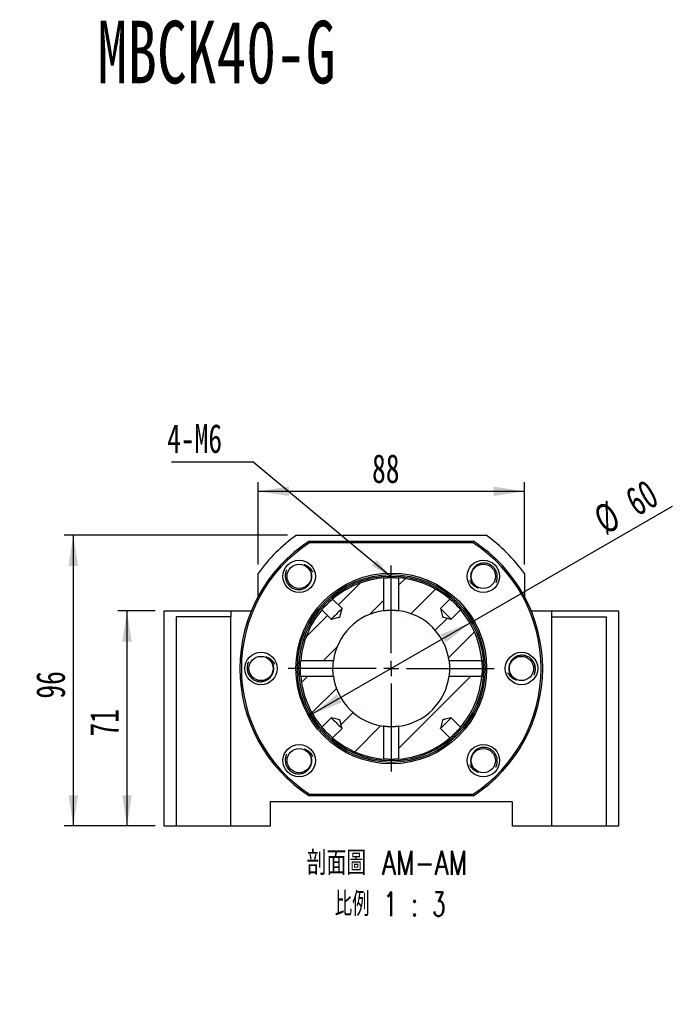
# Model space of a CAD drawing. Header units: millimetres. Extents: x 26 to 285, y 3 to 206.
# Tile 3 of 4: x 114 to 187, y 92 to 200. Entities that reach past the tile are written whole.
import ezdxf

# ---------------------------------------------------------------- set-up
doc = ezdxf.new("R2010")
doc.units = ezdxf.units.MM
doc.layers.add('圖層0', color=7, linetype='Continuous')
doc.styles.add('SLDTEXTSTYLE0', font='TXT', dxfattribs={"width": 0.7})
doc.styles.add('SLDTEXTSTYLE3', font='TXT', dxfattribs={"width": 0.7, "bigfont": 'bigfont'})
doc.styles.add('SLDTEXTSTYLE4', font='TXT', dxfattribs={"width": 0.75, "bigfont": 'bigfont'})
doc.styles.add('SLDTEXTSTYLE5', font='TXT', dxfattribs={"width": 0.65625, "bigfont": 'bigfont'})
doc.dimstyles.new('SLDDIMSTYLE2', dxfattribs={"dimtxt": 0.18, "dimasz": 2.5, "dimexe": 0, "dimexo": 0.0625, "dimgap": 0, "dimtad": 0, "dimtih": 1, "dimtoh": 1, "dimdec": 0, "dimrnd": 1e-09, "dimzin": 0, "dimdsep": 46, "dimtxsty": 'Standard', "dimsah": 1, "dimcen": 0.09, "dimadec": 0, "dimazin": 0, "dimtfac": 2.5, "dimtdec": 0, "dimtofl": 0, "dimtmove": 0, "dimatfit": 3, "dimfxl": 0, "dimfrac": 2, "dimtolj": 1, "dimtzin": 0, "dimarcsym": 0})
doc.dimstyles.new('SLDDIMSTYLE3', dxfattribs={"dimtxt": 3.389974, "dimasz": 2.5, "dimexe": 0, "dimexo": 0.0625, "dimgap": 0.847493, "dimtad": 1, "dimlfac": 3, "dimrnd": 1e-09, "dimzin": 12, "dimdsep": 46, "dimtxsty": 'SLDTEXTSTYLE0', "dimsah": 1, "dimcen": 0.09, "dimadec": 0, "dimazin": 3, "dimtfac": 1, "dimtofl": 0, "dimtmove": 0, "dimatfit": 3, "dimfxl": 0, "dimfrac": 2, "dimtolj": 1, "dimtzin": 12, "dimarcsym": 0})
doc.dimstyles.new('SLDDIMSTYLE4', dxfattribs={"dimtxt": 3.389974, "dimasz": 2.5, "dimexe": 0, "dimexo": 0.0625, "dimgap": 0.847493, "dimtad": 1, "dimlfac": 3, "dimrnd": 1e-09, "dimzin": 12, "dimdsep": 46, "dimtxsty": 'SLDTEXTSTYLE0', "dimsah": 1, "dimcen": 0, "dimadec": 0, "dimazin": 3, "dimtfac": 1, "dimtmove": 0, "dimatfit": 3, "dimfxl": 0, "dimfrac": 2, "dimtolj": 1, "dimtzin": 12, "dimarcsym": 0})

# ---------------------------------------------------------------- blocks, each defined once
blk = doc.blocks.new('SW_SYMBOL_HOLE_DIAM')
at = {"layer": '圖層0', "color": 0}
blk.add_line((300, 0), (700, 1000), dxfattribs=at)
blk.add_circle((500, 500), 350, dxfattribs=at)
blk = doc.blocks.new('SW_SYMBOL_HOLE_SPOT')
at = {"layer": '圖層0', "color": 0}
for p, q in [((0, 875), (0, 75)), ((1600, 75), (1600, 875)), ((0, 75), (1600, 75))]:
    blk.add_line(p, q, dxfattribs=at)
blk = doc.blocks.new('SW_NOTE_1')
at = {"layer": '圖層0', "color": 0}
blk.add_line((19.65, 0), (0, 0), dxfattribs=at)
at = {"layer": '圖層0', "color": 0, "xscale": 0.003964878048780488, "yscale": 0.003964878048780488, "zscale": 0.003964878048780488}
for name, p in [('SW_SYMBOL_HOLE_DIAM', (3.78, 5.63)), ('SW_SYMBOL_HOLE_DIAM', (7.66, 0.4)), ('SW_SYMBOL_HOLE_SPOT', (0.46, 0.4))]:
    blk.add_blockref(name, p, dxfattribs=at)
at = {"layer": '圖層0', "color": 0, "char_height": 3.175, "attachment_point": 1}
for s, insert, style in [('6-', (0.46, 9.33), 'SLDTEXTSTYLE0'), ('14\\M+18AD1\\M+190FA', (7.8, 9.33), 'SLDTEXTSTYLE3'), ('20', (11.68, 4.1), 'SLDTEXTSTYLE0')]:
    blk.add_mtext(s, dxfattribs=dict(at, insert=insert, style=style))
blk = doc.blocks.new('_D_8')
at = {"layer": '圖層0', "color": 7}
for p, q in [((129.2, 135.24), (125.11, 135.24)), ((126.11, 135.24), (126.11, 111.58)), ((129.2, 111.58), (125.11, 111.58))]:
    blk.add_line(p, q, dxfattribs=at)
for points in [[(126.11, 135.24), (125.59, 131.85), (126.64, 131.85)], [(126.11, 111.58), (126.64, 114.97), (125.59, 114.97)]]:
    blk.add_solid(points, dxfattribs=at)
at = {"layer": '圖層0', "color": 7, "insert": (122.02, 121.42), "char_height": 3.175, "attachment_point": 1, "rotation": 90, "style": 'SLDTEXTSTYLE0'}
blk.add_mtext('71', dxfattribs=at)
blk = doc.blocks.new('_D_9')
at = {"layer": '圖層0', "color": 7}
for p, q in [((140.54, 140.34), (140.54, 149.4)), ((169.87, 140.34), (169.87, 149.4)), ((140.54, 148.4), (169.87, 148.4))]:
    blk.add_line(p, q, dxfattribs=at)
for points in [[(140.54, 148.4), (143.93, 147.88), (143.93, 148.92)], [(169.87, 148.4), (166.48, 148.92), (166.48, 147.88)]]:
    blk.add_solid(points, dxfattribs=at)
at = {"layer": '圖層0', "color": 7, "insert": (153.09, 152.49), "char_height": 3.175, "attachment_point": 1, "style": 'SLDTEXTSTYLE0'}
blk.add_mtext('88', dxfattribs=at)
blk = doc.blocks.new('_D_10')
at = {"layer": '圖層0', "color": 7}
for p, q in [((143.77, 143.58), (119.2, 143.58)), ((120.2, 143.58), (120.2, 111.58)), ((129.2, 111.58), (119.2, 111.58))]:
    blk.add_line(p, q, dxfattribs=at)
for points in [[(120.2, 143.58), (119.68, 140.19), (120.73, 140.19)], [(120.2, 111.58), (120.73, 114.97), (119.68, 114.97)]]:
    blk.add_solid(points, dxfattribs=at)
at = {"layer": '圖層0', "color": 7, "insert": (116.11, 125.59), "char_height": 3.175, "attachment_point": 1, "rotation": 90, "style": 'SLDTEXTSTYLE0'}
blk.add_mtext('96', dxfattribs=at)
blk = doc.blocks.new('_D_11')
at = {"layer": '圖層0', "color": 7}
for q in [(186.15, 146.77), (146.54, 123.91)]:
    blk.add_line((163.86, 133.91), q, dxfattribs=at)
for points in [[(163.86, 133.91), (160.67, 132.67), (161.19, 131.76)], [(146.54, 123.91), (149.74, 125.15), (149.22, 126.06)]]:
    blk.add_solid(points, dxfattribs=at)
at = {"layer": '圖層0', "color": 7, "char_height": 3.175, "attachment_point": 1, "rotation": 30, "style": 'SLDTEXTSTYLE0'}
for s, insert in [('60', (180.66, 148.33)), ('%%c', (177.18, 146.31))]:
    blk.add_mtext(s, dxfattribs=dict(at, insert=insert))
blk = doc.blocks.new('SW_NOTE_2')
at = {"layer": '圖層0', "color": 0, "char_height": 2.6458, "attachment_point": 2}
for s, insert, style in [('\\M+19655\\M+196CA\\M+19AA4 AM-AM', (11.74, 3.41), 'SLDTEXTSTYLE4'), ('\\M+194E4\\M+197E1 1 : 3', (12.1, -1.12), 'SLDTEXTSTYLE5')]:
    blk.add_mtext(s, dxfattribs=dict(at, insert=insert, style=style))
blk = doc.blocks.new('SW_NOTE_3')
at = {"layer": '圖層0', "color": 0}
blk.add_line((-8.96, 0), (0, 0), dxfattribs=at)
at = {"layer": '圖層0', "color": 0, "insert": (-9.43, 4.15), "char_height": 3.175, "attachment_point": 1, "style": 'SLDTEXTSTYLE0'}
blk.add_mtext('4-M6', dxfattribs=at)
blk = doc.blocks.new('SW_CENTERMARKSYMBOL_7')
at = {"layer": '圖層0', "color": 0}
for p, q in [((0, 1.67), (0, 11.33)), ((-1.67, 0), (-11.33, 0)), ((0, 0), (-0.83, 0)), ((0, 0), (0, 0.83)), ((0, 0), (0, -0.83)), ((0, 0), (0.83, 0)), ((1.67, 0), (11.33, 0)), ((0, -1.67), (0, -11.33))]:
    blk.add_line(p, q, dxfattribs=at)

msp = doc.modelspace()

# ---------------------------------------------------------------- hatches: boundary and pattern name
at = {"linetype": 'Continuous', "lineweight": 18}
h = msp.add_hatch(dxfattribs=at)
h.set_pattern_fill('ANSI31', style=0)
edge = h.paths.add_edge_path(flags=0)
edge.add_spline(control_points=[(149.7829, 135.5082), (149.7279, 135.2878), (149.673, 135.0674), (149.6179, 134.8471), (149.6003, 134.7766), (149.5829, 134.7061), (149.5646, 134.6358), (149.56, 134.6181), (149.5561, 134.6002), (149.5493, 134.5832), (149.5479, 134.5796), (149.5462, 134.5761), (149.5438, 134.573), (149.5423, 134.5712), (149.5406, 134.5695), (149.5386, 134.5681), (149.5354, 134.5659), (149.5318, 134.5643), (149.5281, 134.5629), (149.521, 134.5602), (149.5137, 134.5581), (149.5065, 134.5561), (149.4911, 134.5517), (149.4757, 134.5478), (149.4603, 134.5438), (149.4271, 134.5353), (149.3939, 134.527), (149.3606, 134.5186), (149.2889, 134.5006), (149.2172, 134.4827), (149.1454, 134.4648), (148.9905, 134.4261), (148.8355, 134.3875), (148.6805, 134.3488), (148.6552, 134.3425), (148.6298, 134.3362), (148.6045, 134.3299)], knot_values=[0.00957081, 0.00957081, 0.00957081, 0.00957081, 0.01161499, 0.01161499, 0.01161499, 0.01226876, 0.01226876, 0.01226876, 0.01243304, 0.01243304, 0.01243304, 0.01246784, 0.01246784, 0.01246784, 0.01248914, 0.01248914, 0.01248914, 0.01252443, 0.01252443, 0.01252443, 0.01259226, 0.01259226, 0.01259226, 0.01273514, 0.01273514, 0.01273514, 0.01304225, 0.01304225, 0.01304225, 0.01370516, 0.01370516, 0.01370516, 0.01513733, 0.01513733, 0.01513733, 0.01537127, 0.01537127, 0.01537127, 0.01537127], weights=[1, 1, 1, 1, 1, 1, 1, 1, 1, 1, 1, 1, 1, 1, 1, 1, 1, 1, 1, 1, 1, 1, 1, 1, 1, 1, 1, 1, 1, 1, 1, 1, 1, 1, 1, 1, 1], degree=3, periodic=0)
edge.add_line((148.6045, 134.3299), (147.5684, 135.3659))
edge.add_arc((155.2041, 128.9086), 10, 139.779532, 175.124622)
edge.add_line((145.2403, 129.7585), (148.844, 129.7585))
edge.add_arc((155.2041, 128.9086), 6.4167, 97.611191, 172.388809, ccw=False)
edge.add_line((154.3542, 135.2688), (154.3542, 138.8725))
edge.add_arc((155.2041, 128.9086), 10, 94.875378, 130.220468)
edge.add_line((148.7468, 136.5443), (149.7829, 135.5082))
h = msp.add_hatch(dxfattribs=at)
h.set_pattern_fill('ANSI31', style=0)
edge = h.paths.add_edge_path(flags=0)
edge.add_spline(control_points=[(161.8037, 134.3299), (161.746, 134.3443), (161.6882, 134.3587), (161.6305, 134.3731), (161.5065, 134.404), (161.3824, 134.4349), (161.2584, 134.4659), (161.1943, 134.4819), (161.1302, 134.4979), (161.0661, 134.514), (161.0329, 134.5223), (160.9997, 134.5306), (160.9666, 134.5391), (160.9494, 134.5434), (160.9322, 134.5478), (160.9151, 134.5524), (160.9061, 134.5548), (160.8972, 134.5572), (160.8883, 134.5601), (160.8835, 134.5616), (160.8786, 134.5632), (160.8741, 134.5655), (160.8713, 134.5669), (160.8686, 134.5686), (160.8664, 134.5708), (160.8641, 134.573), (160.8624, 134.5758), (160.861, 134.5786), (160.8553, 134.59), (160.8524, 134.6027), (160.8491, 134.6151), (160.8358, 134.664), (160.8238, 134.7133), (160.8115, 134.7624), (160.7622, 134.959), (160.7132, 135.1558), (160.6642, 135.3524), (160.6512, 135.4044), (160.6383, 135.4563), (160.6253, 135.5082)], knot_values=[0.00166258, 0.00166258, 0.00166258, 0.00166258, 0.00219805, 0.00219805, 0.00219805, 0.00334859, 0.00334859, 0.00334859, 0.00394335, 0.00394335, 0.00394335, 0.00425104, 0.00425104, 0.00425104, 0.00441063, 0.00441063, 0.00441063, 0.00449425, 0.00449425, 0.00449425, 0.00453994, 0.00453994, 0.00453994, 0.00456828, 0.00456828, 0.00456828, 0.00459681, 0.00459681, 0.00459681, 0.004713, 0.004713, 0.004713, 0.00517215, 0.00517215, 0.00517215, 0.00700852, 0.00700852, 0.00700852, 0.00749339, 0.00749339, 0.00749339, 0.00749339], weights=[1, 1, 1, 1, 1, 1, 1, 1, 1, 1, 1, 1, 1, 1, 1, 1, 1, 1, 1, 1, 1, 1, 1, 1, 1, 1, 1, 1, 1, 1, 1, 1, 1, 1, 1, 1, 1, 1, 1, 1], degree=3, periodic=0)
edge.add_line((160.6253, 135.5082), (161.6614, 136.5443))
edge.add_arc((155.2041, 128.9086), 10, 49.779532, 85.124622)
edge.add_line((156.054, 138.8725), (156.054, 135.2688))
edge.add_arc((155.2041, 128.9086), 6.4167, 7.611191, 82.388809, ccw=False)
edge.add_line((161.5642, 129.7585), (165.1679, 129.7585))
edge.add_arc((155.2041, 128.9086), 10, 4.875378, 40.220468)
edge.add_line((162.8398, 135.3659), (161.8037, 134.3299))
h = msp.add_hatch(dxfattribs=at)
h.set_pattern_fill('ANSI31', style=0)
edge = h.paths.add_edge_path(flags=0)
edge.add_line((149.7829, 122.3091), (148.7468, 121.273))
edge.add_arc((155.2041, 128.9086), 10, 229.779532, 265.124622)
edge.add_line((154.3542, 118.9448), (154.3542, 122.5485))
edge.add_arc((155.2041, 128.9086), 6.4167, 187.611191, 262.388809, ccw=False)
edge.add_line((148.844, 128.0587), (145.2403, 128.0587))
edge.add_arc((155.2041, 128.9086), 10, 184.875378, 220.220468)
edge.add_line((147.5684, 122.4513), (148.6045, 123.4874))
edge.add_spline(control_points=[(148.6045, 123.4874), (148.6564, 123.4744), (148.7084, 123.4615), (148.7603, 123.4485), (148.957, 123.3995), (149.1537, 123.3505), (149.3503, 123.3012), (149.3995, 123.2889), (149.4487, 123.2769), (149.4976, 123.2636), (149.51, 123.2603), (149.5227, 123.2575), (149.5342, 123.2517), (149.537, 123.2503), (149.5397, 123.2486), (149.5419, 123.2464), (149.5441, 123.2441), (149.5459, 123.2414), (149.5472, 123.2386), (149.5495, 123.2341), (149.5511, 123.2293), (149.5527, 123.2244), (149.5555, 123.2156), (149.5579, 123.2066), (149.5603, 123.1976), (149.5649, 123.1805), (149.5693, 123.1633), (149.5737, 123.1461), (149.5821, 123.113), (149.5904, 123.0798), (149.5987, 123.0467), (149.6148, 122.9826), (149.6308, 122.9185), (149.6468, 122.8543), (149.6778, 122.7303), (149.7087, 122.6063), (149.7397, 122.4822), (149.7541, 122.4245), (149.7685, 122.3668), (149.7829, 122.3091)], knot_values=[0.00681555, 0.00681555, 0.00681555, 0.00681555, 0.00729723, 0.00729723, 0.00729723, 0.00912154, 0.00912154, 0.00912154, 0.00957768, 0.00957768, 0.00957768, 0.0096931, 0.0096931, 0.0096931, 0.00972145, 0.00972145, 0.00972145, 0.0097496, 0.0097496, 0.0097496, 0.00979499, 0.00979499, 0.00979499, 0.00987806, 0.00987806, 0.00987806, 0.0100366, 0.0100366, 0.0100366, 0.01034226, 0.01034226, 0.01034226, 0.01093313, 0.01093313, 0.01093313, 0.01207611, 0.01207611, 0.01207611, 0.01260806, 0.01260806, 0.01260806, 0.01260806], weights=[1, 1, 1, 1, 1, 1, 1, 1, 1, 1, 1, 1, 1, 1, 1, 1, 1, 1, 1, 1, 1, 1, 1, 1, 1, 1, 1, 1, 1, 1, 1, 1, 1, 1, 1, 1, 1, 1, 1, 1], degree=3, periodic=0)
h = msp.add_hatch(dxfattribs=at)
h.set_pattern_fill('ANSI31', style=0)
edge = h.paths.add_edge_path(flags=0)
edge.add_line((161.6614, 121.273), (160.6253, 122.3091))
edge.add_spline(control_points=[(160.6253, 122.3091), (160.6383, 122.361), (160.6512, 122.4129), (160.6642, 122.4648), (160.7132, 122.6615), (160.7622, 122.8582), (160.8115, 123.0548), (160.8238, 123.104), (160.8358, 123.1532), (160.8491, 123.2022), (160.8524, 123.2145), (160.8553, 123.2272), (160.861, 123.2387), (160.8624, 123.2415), (160.8641, 123.2442), (160.8664, 123.2465), (160.8686, 123.2487), (160.8713, 123.2504), (160.8741, 123.2518), (160.8786, 123.254), (160.8835, 123.2557), (160.8883, 123.2572), (160.8972, 123.26), (160.9061, 123.2625), (160.9151, 123.2649), (160.9322, 123.2695), (160.9494, 123.2738), (160.9666, 123.2782), (160.9997, 123.2866), (161.0329, 123.295), (161.0661, 123.3033), (161.1302, 123.3193), (161.1943, 123.3354), (161.2584, 123.3514), (161.3824, 123.3823), (161.5065, 123.4133), (161.6305, 123.4442), (161.6882, 123.4586), (161.746, 123.473), (161.8037, 123.4874)], knot_values=[0.00681555, 0.00681555, 0.00681555, 0.00681555, 0.00729723, 0.00729723, 0.00729723, 0.00912154, 0.00912154, 0.00912154, 0.00957768, 0.00957768, 0.00957768, 0.0096931, 0.0096931, 0.0096931, 0.00972145, 0.00972145, 0.00972145, 0.0097496, 0.0097496, 0.0097496, 0.00979499, 0.00979499, 0.00979499, 0.00987806, 0.00987806, 0.00987806, 0.0100366, 0.0100366, 0.0100366, 0.01034226, 0.01034226, 0.01034226, 0.01093313, 0.01093313, 0.01093313, 0.01207611, 0.01207611, 0.01207611, 0.01260806, 0.01260806, 0.01260806, 0.01260806], weights=[1, 1, 1, 1, 1, 1, 1, 1, 1, 1, 1, 1, 1, 1, 1, 1, 1, 1, 1, 1, 1, 1, 1, 1, 1, 1, 1, 1, 1, 1, 1, 1, 1, 1, 1, 1, 1, 1, 1, 1], degree=3, periodic=0)
edge.add_line((161.8037, 123.4874), (162.8398, 122.4513))
edge.add_arc((155.2041, 128.9086), 10, 319.779532, 355.124622)
edge.add_line((165.1679, 128.0587), (161.5642, 128.0587))
edge.add_arc((155.2041, 128.9086), 6.4167, 277.611191, 352.388809, ccw=False)
edge.add_line((156.054, 122.5485), (156.054, 118.9448))
edge.add_arc((155.2041, 128.9086), 10, 274.875378, 310.220468)

# ---------------------------------------------------------------- linework, layer by layer
at = {"color": 7, "linetype": 'Continuous', "lineweight": 25}
for p, q in [((144.7691, 143.5753), (165.6391, 143.5753)), ((146.161, 142.9086), (146.2103, 142.742)), ((146.161, 142.9086), (164.2472, 142.9086)), ((164.1979, 142.742), (146.2103, 142.742)), ((164.1979, 142.742), (164.2472, 142.9086)), ((140.5374, 136.8249), (140.5374, 139.3436)), ((154.3541, 138.8725), (154.3541, 138.8724)), ((154.3542, 138.8725), (154.3542, 135.2688)), ((156.054, 135.2688), (156.054, 138.8725)), ((169.8708, 139.3436), (169.8708, 136.8249)), ((149.7829, 135.5082), (148.7468, 136.5443)), ((161.6614, 136.5443), (160.6253, 135.5082)), ((130.2041, 111.5753), (130.2041, 135.242)), ((130.2041, 135.242), (137.5374, 135.242)), ((131.5374, 134.5753), (131.5374, 111.5753)), ((137.5374, 134.5753), (131.5374, 134.5753)), ((137.5374, 135.242), (137.5374, 134.5753)), ((137.5374, 135.242), (139.7877, 135.242)), ((137.5374, 111.5753), (137.5374, 134.5753)), ((147.5684, 135.3659), (148.6045, 134.3299)), ((161.8037, 134.3299), (162.8398, 135.3659)), ((170.6205, 135.242), (172.8708, 135.242)), ((172.8708, 135.242), (180.2041, 135.242)), ((172.8708, 134.5753), (172.8708, 135.242)), ((172.8708, 111.5753), (172.8708, 134.5753)), ((172.8708, 134.5753), (178.8708, 134.5753)), ((178.8708, 134.5753), (178.8708, 111.5753)), ((180.2041, 135.242), (180.2041, 111.5753)), ((145.2403, 129.7586), (145.2402, 129.7586)), ((148.844, 129.7585), (145.2403, 129.7585)), ((165.1679, 129.7585), (161.5642, 129.7585)), ((165.168, 129.7586), (165.1679, 129.7586)), ((145.2403, 128.0587), (148.844, 128.0587)), ((161.5642, 128.0587), (165.1679, 128.0587)), ((148.6045, 123.4874), (147.5684, 122.4513)), ((162.8398, 122.4513), (161.8037, 123.4874)), ((154.3542, 122.5485), (154.3542, 118.9448)), ((156.054, 118.9448), (156.054, 122.5485)), ((148.7468, 121.273), (149.7829, 122.3091)), ((160.6253, 122.3091), (161.6614, 121.273)), ((154.3541, 118.9448), (154.3541, 118.9448)), ((146.161, 114.9086), (146.2103, 115.0753)), ((164.2472, 114.9086), (146.161, 114.9086)), ((146.2103, 115.0753), (164.1979, 115.0753)), ((164.1979, 115.0753), (164.2472, 114.9086)), ((168.5374, 114.242), (141.8708, 114.242)), ((141.8708, 114.242), (141.8708, 111.5753)), ((168.5374, 111.5753), (168.5374, 114.242)), ((131.5374, 111.5753), (130.2041, 111.5753)), ((137.5374, 111.5753), (131.5374, 111.5753)), ((141.8708, 111.5753), (137.5374, 111.5753)), ((172.8708, 111.5753), (168.5374, 111.5753)), ((178.8708, 111.5753), (172.8708, 111.5753)), ((180.2041, 111.5753), (178.8708, 111.5753))]:
    msp.add_line(p, q, dxfattribs=at)
at = {"color": 7, "linetype": 'Continuous', "lineweight": 25, "flags": 128}
for points in [[(147.5684, 135.3659), (147.5824, 135.3824), (147.6527, 135.4642), (147.7767, 135.6044), (147.9435, 135.785), (148.1362, 135.9828), (148.3332, 136.1744), (148.5123, 136.3396), (148.6514, 136.4625), (148.7318, 136.5316), (148.7469, 136.5444), (148.7468, 136.5443)], [(161.6614, 136.5443), (161.6778, 136.5304), (161.7597, 136.4601), (161.8999, 136.3361), (162.0804, 136.1692), (162.2783, 135.9766), (162.4699, 135.7795), (162.6351, 135.6005), (162.758, 135.4614), (162.827, 135.3809), (162.8398, 135.3658), (162.8398, 135.3659)], [(149.7829, 135.5082), (149.7678, 135.4931), (149.7186, 135.4439), (149.6382, 135.3636), (149.5315, 135.2569), (149.4048, 135.1301), (149.2655, 134.9908), (149.1219, 134.8473), (148.9826, 134.708), (148.8559, 134.5812), (148.7492, 134.4745), (148.6688, 134.3942), (148.6196, 134.345), (148.6045, 134.3299)], [(148.6045, 134.3299), (148.6805, 134.3488), (149.1454, 134.4648), (149.3606, 134.5186), (149.4603, 134.5438), (149.5065, 134.5561), (149.5281, 134.5629), (149.5386, 134.5681), (149.5438, 134.573), (149.5493, 134.5832), (149.5646, 134.6358), (149.6179, 134.8471), (149.7829, 135.5082)], [(161.8037, 134.3299), (161.7886, 134.345), (161.7394, 134.3942), (161.659, 134.4745), (161.5523, 134.5812), (161.4256, 134.708), (161.2863, 134.8473), (161.1427, 134.9908), (161.0034, 135.1301), (160.8767, 135.2569), (160.77, 135.3636), (160.6896, 135.4439), (160.6405, 135.4931), (160.6253, 135.5082)], [(160.6253, 135.5082), (160.6642, 135.3524), (160.8115, 134.7624), (160.8491, 134.6151), (160.861, 134.5786), (160.8664, 134.5708), (160.8741, 134.5655), (160.8883, 134.5601), (160.9151, 134.5524), (160.9666, 134.5391), (161.0661, 134.514), (161.2584, 134.4659), (161.6305, 134.3731), (161.8037, 134.3299)], [(145.2403, 128.0587), (145.2403, 128.0586), (145.2362, 128.1077), (145.2261, 128.2464), (145.2142, 128.46), (145.2058, 128.7246), (145.2041, 128.9086), (145.208, 129.1894), (145.2182, 129.4385), (145.23, 129.6285), (145.2385, 129.7376), (145.2403, 129.7585)], [(148.844, 128.0587), (148.844, 128.0586), (148.838, 128.105), (148.8223, 128.2405), (148.8037, 128.4516), (148.7903, 128.7154), (148.7874, 128.9086), (148.7935, 129.1886), (148.8092, 129.437), (148.8278, 129.6273), (148.8412, 129.7372), (148.844, 129.7585)], [(148.6045, 123.4874), (148.6196, 123.4723), (148.6688, 123.4231), (148.7492, 123.3428), (148.8559, 123.236), (148.9826, 123.1093), (149.1219, 122.97), (149.2655, 122.8265), (149.4048, 122.6872), (149.5315, 122.5604), (149.6382, 122.4537), (149.7186, 122.3734), (149.7678, 122.3242), (149.7829, 122.3091)], [(149.7829, 122.3091), (149.7397, 122.4822), (149.6468, 122.8543), (149.5987, 123.0467), (149.5737, 123.1461), (149.5603, 123.1976), (149.5527, 123.2244), (149.5472, 123.2386), (149.5419, 123.2464), (149.5342, 123.2517), (149.4976, 123.2636), (149.3503, 123.3012), (148.7603, 123.4485), (148.6045, 123.4874)], [(160.6253, 122.3091), (160.6405, 122.3242), (160.6896, 122.3734), (160.77, 122.4537), (160.8767, 122.5604), (161.0034, 122.6872), (161.1427, 122.8265), (161.2863, 122.97), (161.4256, 123.1093), (161.5523, 123.236), (161.659, 123.3428), (161.7394, 123.4231), (161.7886, 123.4723), (161.8037, 123.4874)], [(161.8037, 123.4874), (161.6305, 123.4442), (161.2584, 123.3514), (161.0661, 123.3033), (160.9666, 123.2782), (160.9151, 123.2649), (160.8883, 123.2572), (160.8741, 123.2518), (160.8664, 123.2465), (160.861, 123.2387), (160.8491, 123.2022), (160.8115, 123.0548), (160.6642, 122.4648), (160.6253, 122.3091)], [(148.7468, 121.273), (148.7304, 121.2869), (148.6485, 121.3572), (148.5083, 121.4812), (148.3278, 121.648), (148.1299, 121.8407), (147.9383, 122.0378), (147.7731, 122.2168), (147.6502, 122.3559), (147.5812, 122.4363), (147.5684, 122.4514), (147.5684, 122.4513)], [(162.8398, 122.4513), (162.8389, 122.4504), (162.8258, 122.4349), (162.7984, 122.4027), (162.7556, 122.3531), (162.7006, 122.2902), (162.6315, 122.2129), (162.5537, 122.1276), (162.4647, 122.0323), (162.3718, 121.9355), (162.272, 121.8344), (162.1741, 121.7379), (162.075, 121.6429), (161.983, 121.557), (161.8959, 121.4777), (161.8211, 121.4109), (161.7568, 121.3547), (161.709, 121.3134), (161.6764, 121.2857), (161.6652, 121.2761), (161.6613, 121.2729), (161.6614, 121.273)]]:
    msp.add_lwpolyline(points, dxfattribs=at)
at = {"color": 7, "linetype": 'Continuous', "lineweight": 25}
for centre, radius in [((145.0689, 139.0438), 1.7833), ((165.3393, 139.0438), 1.7833), ((145.0689, 139.0438), 1.3333), ((165.3393, 139.0438), 1.3333), ((155.2041, 128.9086), 10.5), ((155.2041, 128.9086), 10.3333), ((155.2041, 128.9086), 10.1667), ((140.8708, 128.9086), 1.7833), ((140.8708, 128.9086), 1.3333), ((169.5374, 128.9086), 1.7833), ((169.5374, 128.9086), 1.3333), ((145.0689, 118.7734), 1.7833), ((165.3393, 118.7734), 1.7833), ((145.0689, 118.7734), 1.3333), ((165.3393, 118.7734), 1.3333)]:
    msp.add_circle(centre, radius, dxfattribs=at)
for radius, start, end in [(18, 125.430945, 144.569055), (18, 35.430945, 54.569055), (16.6667, 122.85988, 237.14012), (16.5, 123.030152, 236.969848), (16.5, 303.030152, 56.969848), (16.6667, 302.85988, 57.14012), (10, 94.875378, 130.220468), (10, 49.779532, 85.124622), (10, 139.779532, 175.124622), (6.4167, 97.611191, 172.388809), (6.4167, 7.611191, 82.388809), (10, 4.875378, 40.220468), (10, 184.875378, 220.220468), (6.4167, 187.611191, 262.388809), (6.4167, 277.611191, 352.388809), (10, 319.779532, 355.124622), (10, 229.779532, 265.124622), (10, 274.875378, 310.220468)]:
    msp.add_arc((155.2041, 128.9086), radius, start, end, dxfattribs=at)
for points, knots in [([(143.6906, 139.7646), (143.6816, 139.7481), (143.6583, 139.7058), (143.6143, 139.5902), (143.5633, 139.4211), (143.5392, 139.2464), (143.5317, 139.0727), (143.5417, 138.8987), (143.576, 138.728), (143.6266, 138.5623), (143.6937, 138.4029), (143.7826, 138.2551), (143.8847, 138.1181), (143.9999, 137.9922), (144.1314, 137.8841), (144.2716, 137.7901), (144.4206, 137.7103), (144.5793, 137.653), (144.742, 137.6119), (144.9073, 137.5876), (145.0736, 137.5871), (145.2373, 137.6025), (145.3991, 137.6341), (145.5549, 137.6883), (145.704, 137.7578), (145.8443, 137.8414), (145.9706, 137.9438), (146.0846, 138.0562), (146.1821, 138.1743), (146.2821, 138.3312), (146.3286, 138.4395), (146.3521, 138.4939)], [0, 0, 0, 0, 0.01182494, 0.03045023, 0.07788771, 0.12303473, 0.14125384, 0.18762114, 0.23260154, 0.25075431, 0.29697121, 0.34131924, 0.35921848, 0.40478583, 0.4486087, 0.46629293, 0.51129687, 0.55484351, 0.57242213, 0.61718736, 0.65985459, 0.67707166, 0.72088299, 0.76356242, 0.78079262, 0.82468191, 0.8662529, 0.88302823, 0.92571734, 0.96263845, 1, 1, 1, 1]), ([(145.6188, 140.327), (145.6436, 140.3196), (145.744, 140.2897), (145.8893, 140.224), (146.0248, 140.1408), (146.1106, 140.0779), (146.193, 140.0104), (146.29, 139.9168), (146.377, 139.8123), (146.4398, 139.7226), (146.4977, 139.6301), (146.5329, 139.5565), (146.5562, 139.5077)], [0, 0, 0, 0, 0.06055297, 0.24457808, 0.36985792, 0.43145103, 0.4930442, 0.61850969, 0.74565857, 0.80985412, 0.87404985, 1, 1, 1, 1]), ([(146.3521, 138.4939), (146.36, 138.5132), (146.384, 138.5712), (146.4097, 138.6511), (146.4298, 138.7308), (146.4458, 138.8081), (146.4568, 138.8848), (146.4629, 138.962), (146.4659, 139.0393), (146.464, 139.1167), (146.4573, 139.1938), (146.4474, 139.2705), (146.4327, 139.3466), (146.4133, 139.4215), (146.3908, 139.4955), (146.3638, 139.5681), (146.3322, 139.6388), (146.2978, 139.7081), (146.2591, 139.7752), (146.2128, 139.845), (146.1708, 139.9021), (146.1048, 139.9822), (146.0409, 140.0477), (145.962, 140.1179), (145.9001, 140.1669), (145.8033, 140.233), (145.7134, 140.2846), (145.6425, 140.3163), (145.6188, 140.327)], [0, 0, 0, 0, 0.028515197, 0.085819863, 0.114625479, 0.140977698, 0.193898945, 0.220480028, 0.246832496, 0.299753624, 0.326334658, 0.352687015, 0.405608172, 0.432189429, 0.45854149, 0.511462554, 0.53804369, 0.564395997, 0.617317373, 0.64389832, 0.679040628, 0.714182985, 0.785884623, 0.804000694, 0.858659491, 0.8937293, 0.964384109, 1, 1, 1, 1]), ([(166.7176, 138.3231), (166.7266, 138.3395), (166.7499, 138.3818), (166.7939, 138.4975), (166.8449, 138.6666), (166.869, 138.8412), (166.8765, 139.0149), (166.8665, 139.1889), (166.8322, 139.3596), (166.7816, 139.5254), (166.7145, 139.6848), (166.6256, 139.8326), (166.5235, 139.9696), (166.4083, 140.0955), (166.2768, 140.2036), (166.1366, 140.2976), (165.9876, 140.3773), (165.8289, 140.4347), (165.6662, 140.4757), (165.5009, 140.5), (165.3346, 140.5006), (165.1709, 140.4852), (165.0091, 140.4536), (164.8533, 140.3993), (164.7042, 140.3299), (164.5639, 140.2462), (164.4376, 140.1439), (164.3236, 140.0314), (164.2261, 139.9133), (164.1262, 139.7564), (164.0796, 139.6482), (164.0561, 139.5937)], [0, 0, 0, 0, 0.01182505, 0.03045034, 0.0778877, 0.12303484, 0.14125382, 0.18762112, 0.23260164, 0.25075428, 0.29697118, 0.34131932, 0.35921856, 0.40478581, 0.44860876, 0.46629291, 0.51129684, 0.55484353, 0.57242212, 0.61718734, 0.65985457, 0.67707164, 0.72088294, 0.76356241, 0.78079255, 0.82468191, 0.86625281, 0.88302823, 0.92571734, 0.96263833, 1, 1, 1, 1]), ([(154.3542, 138.8725), (154.355, 138.8725), (154.3569, 138.8727), (154.384, 138.875), (154.4346, 138.879), (154.508, 138.8845), (154.6002, 138.8906), (154.7106, 138.8967), (154.8341, 138.9021), (154.9693, 138.9062), (155.1099, 138.9085), (155.2542, 138.9089), (155.3957, 138.9071), (155.5329, 138.9035), (155.6596, 138.8985), (155.7746, 138.8925), (155.8727, 138.8864), (155.9527, 138.8806), (156.011, 138.8761), (156.0466, 138.8731), (156.0547, 138.8724), (156.054, 138.8724), (156.054, 138.8725)], [0, 0, 0, 0, 0.04113894, 0.09332322, 0.14701586, 0.19927009, 0.2530304, 0.30544797, 0.35938428, 0.41180222, 0.46574899, 0.5180048, 0.57178077, 0.62396496, 0.67765572, 0.72996928, 0.78379161, 0.83623483, 0.89020086, 0.9425722, 0.99647176, 1, 1, 1, 1]), ([(164.0561, 139.5937), (164.0482, 139.5745), (164.0243, 139.5165), (163.9985, 139.4366), (163.9784, 139.3569), (163.9624, 139.2795), (163.9514, 139.2028), (163.9453, 139.1257), (163.9423, 139.0484), (163.9442, 138.9709), (163.9509, 138.8939), (163.9608, 138.8171), (163.9755, 138.7411), (163.9949, 138.6662), (164.0174, 138.5921), (164.0444, 138.5195), (164.076, 138.4489), (164.1104, 138.3796), (164.1491, 138.3125), (164.1954, 138.2426), (164.2374, 138.1856), (164.3034, 138.1055), (164.3673, 138.0399), (164.4462, 137.9698), (164.5081, 137.9207), (164.6049, 137.8547), (164.6948, 137.8031), (164.7657, 137.7713), (164.7894, 137.7607)], [0, 0, 0, 0, 0.0285152, 0.0858196, 0.11462549, 0.14097771, 0.19389896, 0.22048005, 0.24683223, 0.29975336, 0.32633468, 0.35268704, 0.40560792, 0.43218918, 0.45854151, 0.51146258, 0.53804372, 0.56439603, 0.61731716, 0.64389834, 0.67904065, 0.7141828, 0.78588464, 0.80400052, 0.85865932, 0.89372929, 0.96438411, 1, 1, 1, 1]), ([(164.7894, 137.7607), (164.7646, 137.7681), (164.6642, 137.798), (164.5189, 137.8637), (164.3834, 137.9468), (164.2976, 138.0098), (164.2152, 138.0773), (164.1182, 138.1709), (164.0312, 138.2753), (163.9685, 138.3651), (163.9105, 138.4575), (163.8753, 138.5311), (163.852, 138.5799)], [0, 0, 0, 0, 0.060552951, 0.244578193, 0.369857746, 0.431450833, 0.493043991, 0.618509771, 0.745658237, 0.809854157, 0.874049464, 1, 1, 1, 1]), ([(154.3542, 135.2688), (154.355, 135.2689), (154.3568, 135.2691), (154.3832, 135.2726), (154.4332, 135.2789), (154.5056, 135.2873), (154.597, 135.2968), (154.7067, 135.3064), (154.8299, 135.3148), (154.9649, 135.3213), (155.1054, 135.3251), (155.2496, 135.3257), (155.3906, 135.3231), (155.5275, 135.3176), (155.6541, 135.3099), (155.7694, 135.3007), (155.8682, 135.2911), (155.9492, 135.282), (156.0086, 135.2747), (156.0454, 135.2699), (156.0546, 135.2687), (156.054, 135.2688), (156.054, 135.2688)], [0, 0, 0, 0, 0.0403398, 0.09223744, 0.14563213, 0.19769991, 0.25125504, 0.30371829, 0.35770093, 0.41017279, 0.46418785, 0.51626945, 0.56987324, 0.62177569, 0.67516675, 0.72737111, 0.78107123, 0.83359868, 0.88765636, 0.9400217, 0.99392785, 1, 1, 1, 1]), ([(141.4207, 130.1918), (141.4455, 130.1844), (141.5458, 130.1545), (141.6911, 130.0888), (141.8266, 130.0056), (141.9125, 129.9427), (141.9949, 129.8752), (142.0919, 129.7816), (142.1789, 129.6771), (142.2416, 129.5874), (142.2996, 129.4949), (142.3348, 129.4213), (142.3581, 129.3725)], [0, 0, 0, 0, 0.06055252, 0.24457836, 0.36985758, 0.43145107, 0.4930441, 0.61850988, 0.74565841, 0.80985452, 0.87404998, 1, 1, 1, 1]), ([(142.1539, 128.3587), (142.1619, 128.378), (142.1858, 128.436), (142.2115, 128.5159), (142.2317, 128.5956), (142.2477, 128.6729), (142.2587, 128.7496), (142.2648, 128.8268), (142.2677, 128.9041), (142.2658, 128.9815), (142.2591, 129.0586), (142.2492, 129.1353), (142.2345, 129.2114), (142.2152, 129.2863), (142.1927, 129.3604), (142.1656, 129.4329), (142.1341, 129.5036), (142.0997, 129.5729), (142.061, 129.64), (142.0147, 129.7098), (141.9727, 129.7669), (141.9067, 129.847), (141.8427, 129.9125), (141.7638, 129.9827), (141.702, 130.0317), (141.6051, 130.0978), (141.5153, 130.1494), (141.4444, 130.1811), (141.4207, 130.1918)], [0, 0, 0, 0, 0.028514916, 0.085819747, 0.114625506, 0.140977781, 0.19389888, 0.22048009, 0.246832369, 0.299753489, 0.326334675, 0.352686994, 0.405608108, 0.432189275, 0.458541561, 0.511462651, 0.538043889, 0.564396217, 0.617317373, 0.643898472, 0.679040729, 0.71418283, 0.785884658, 0.804000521, 0.858659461, 0.893729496, 0.964384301, 1, 1, 1, 1]), ([(170.9157, 128.1879), (170.9248, 128.2043), (170.9481, 128.2467), (170.992, 128.3623), (171.043, 128.5314), (171.0672, 128.706), (171.0746, 128.8797), (171.0646, 129.0537), (171.0303, 129.2244), (170.9797, 129.3902), (170.9127, 129.5496), (170.8237, 129.6974), (170.7216, 129.8344), (170.6065, 129.9603), (170.4749, 130.0684), (170.3347, 130.1624), (170.1858, 130.2421), (170.027, 130.2995), (169.8643, 130.3405), (169.6991, 130.3648), (169.5327, 130.3654), (169.3691, 130.35), (169.2072, 130.3184), (169.0514, 130.2641), (168.9023, 130.1947), (168.762, 130.111), (168.6358, 130.0087), (168.5218, 129.8962), (168.4242, 129.7781), (168.3243, 129.6212), (168.2777, 129.513), (168.2543, 129.4585)], [0, 0, 0, 0, 0.01182506, 0.03045024, 0.07788764, 0.12303474, 0.14125381, 0.1876211, 0.23260151, 0.25075425, 0.29697119, 0.34131935, 0.3592186, 0.40478569, 0.44860884, 0.46629279, 0.51129672, 0.55484338, 0.57242201, 0.61718737, 0.65985447, 0.67707154, 0.72088286, 0.76356229, 0.78079247, 0.82468187, 0.86625292, 0.88302812, 0.92571736, 0.96263845, 1, 1, 1, 1]), ([(139.4925, 129.6294), (139.4834, 129.6129), (139.4601, 129.5706), (139.4162, 129.455), (139.3652, 129.2859), (139.341, 129.1112), (139.3336, 128.9375), (139.3436, 128.7635), (139.3779, 128.5928), (139.4285, 128.4271), (139.4955, 128.2677), (139.5845, 128.1199), (139.6866, 127.9829), (139.8018, 127.857), (139.9333, 127.7489), (140.0735, 127.6549), (140.2224, 127.5751), (140.3812, 127.5178), (140.5439, 127.4767), (140.7091, 127.4524), (140.8755, 127.4519), (141.0391, 127.4673), (141.201, 127.4989), (141.3568, 127.5531), (141.5059, 127.6226), (141.6462, 127.7062), (141.7724, 127.8086), (141.8864, 127.921), (141.984, 128.0391), (142.0839, 128.196), (142.1305, 128.3043), (142.1539, 128.3587)], [0, 0, 0, 0, 0.01182506, 0.03045024, 0.07788764, 0.12303474, 0.14125381, 0.1876211, 0.23260151, 0.25075425, 0.29697119, 0.34131935, 0.3592186, 0.40478569, 0.44860884, 0.46629279, 0.51129672, 0.55484338, 0.57242201, 0.61718737, 0.65985447, 0.67707154, 0.72088286, 0.76356229, 0.78079247, 0.82468187, 0.86625292, 0.88302812, 0.92571736, 0.96263845, 1, 1, 1, 1]), ([(161.5642, 129.7585), (161.5643, 129.7577), (161.5647, 129.7547), (161.5735, 129.689), (161.5923, 129.5233), (161.6114, 129.287), (161.6222, 129.0078), (161.62, 128.7182), (161.606, 128.4509), (161.5861, 128.234), (161.5688, 128.0923), (161.5641, 128.0577), (161.5642, 128.0587), (161.5642, 128.0587)], [0, 0, 0, 0, 0.04047697, 0.1457543, 0.25136568, 0.35779412, 0.46425717, 0.56992211, 0.6752027, 0.78109442, 0.88765952, 0.9939072, 1, 1, 1, 1]), ([(165.1679, 129.7585), (165.168, 129.7576), (165.1683, 129.7545), (165.174, 129.6877), (165.1861, 129.5202), (165.1983, 129.2827), (165.2051, 129.003), (165.2035, 128.713), (165.1944, 128.4454), (165.1816, 128.2295), (165.1707, 128.0899), (165.1678, 128.0575), (165.1679, 128.0587), (165.1679, 128.0587)], [0, 0, 0, 0, 0.04127908, 0.14714013, 0.25314022, 0.35947712, 0.46582228, 0.57183607, 0.677696, 0.783817, 0.89020828, 0.99645974, 1, 1, 1, 1]), ([(168.2543, 129.4585), (168.2463, 129.4393), (168.2224, 129.3813), (168.1967, 129.3014), (168.1765, 129.2217), (168.1605, 129.1443), (168.1495, 129.0676), (168.1434, 128.9905), (168.1405, 128.9132), (168.1424, 128.8357), (168.1491, 128.7587), (168.159, 128.6819), (168.1737, 128.6059), (168.193, 128.531), (168.2155, 128.4569), (168.2426, 128.3843), (168.2741, 128.3137), (168.3085, 128.2444), (168.3472, 128.1773), (168.3935, 128.1074), (168.4355, 128.0504), (168.5015, 127.9703), (168.5655, 127.9047), (168.6444, 127.8346), (168.7062, 127.7855), (168.8031, 127.7195), (168.8929, 127.6679), (168.9638, 127.6361), (168.9875, 127.6255)], [0, 0, 0, 0, 0.028514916, 0.085819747, 0.114625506, 0.140977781, 0.19389888, 0.22048009, 0.246832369, 0.299753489, 0.326334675, 0.352686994, 0.405608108, 0.432189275, 0.458541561, 0.511462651, 0.538043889, 0.564396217, 0.617317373, 0.643898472, 0.679040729, 0.71418283, 0.785884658, 0.804000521, 0.858659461, 0.893729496, 0.964384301, 1, 1, 1, 1]), ([(168.9875, 127.6255), (168.9627, 127.6329), (168.8624, 127.6628), (168.7171, 127.7285), (168.5816, 127.8116), (168.4957, 127.8746), (168.4134, 127.9421), (168.3163, 128.0357), (168.2293, 128.1401), (168.1666, 128.2299), (168.1086, 128.3223), (168.0734, 128.396), (168.0501, 128.4447)], [0, 0, 0, 0, 0.06055252, 0.24457836, 0.36985758, 0.43145107, 0.4930441, 0.61850988, 0.74565841, 0.80985452, 0.87404998, 1, 1, 1, 1]), ([(156.054, 122.5485), (156.054, 122.5485), (156.0542, 122.5485), (156.0498, 122.5479), (156.0354, 122.546), (156.0093, 122.5426), (155.9721, 122.5381), (155.9276, 122.5328), (155.8728, 122.5268), (155.8088, 122.5205), (155.7564, 122.5157), (155.7002, 122.5111), (155.6398, 122.5067), (155.5556, 122.5013), (155.4658, 122.497), (155.3728, 122.4941), (155.3017, 122.4926), (155.2066, 122.4917), (155.1111, 122.4923), (155.0176, 122.4946), (154.926, 122.4977), (154.8379, 122.5022), (154.7553, 122.5076), (154.6767, 122.5135), (154.605, 122.5198), (154.5264, 122.5277), (154.4726, 122.5337), (154.4292, 122.5389), (154.4023, 122.5422), (154.3811, 122.545), (154.3658, 122.547), (154.3564, 122.5482), (154.3539, 122.5485), (154.3542, 122.5485), (154.3542, 122.5485)], [0, 0, 0, 0, 0.0133484, 0.04033653, 0.06629656, 0.11881456, 0.14561844, 0.17166349, 0.22434709, 0.25123051, 0.27747404, 0.30390217, 0.33061246, 0.35771326, 0.41034999, 0.43707299, 0.46419205, 0.49024541, 0.54295675, 0.56986771, 0.59583026, 0.64834926, 0.67515083, 0.70126518, 0.75408833, 0.78104449, 0.83373527, 0.86048164, 0.88762125, 0.91381596, 0.94019818, 0.96686697, 0.99393114, 1, 1, 1, 1]), ([(143.6906, 119.4942), (143.6816, 119.4777), (143.6583, 119.4354), (143.6143, 119.3198), (143.5633, 119.1507), (143.5392, 118.9761), (143.5317, 118.8023), (143.5417, 118.6283), (143.576, 118.4577), (143.6266, 118.2919), (143.6937, 118.1325), (143.7826, 117.9847), (143.8847, 117.8477), (143.9999, 117.7218), (144.1314, 117.6137), (144.2716, 117.5197), (144.4206, 117.4399), (144.5793, 117.3826), (144.742, 117.3415), (144.9073, 117.3172), (145.0736, 117.3167), (145.2373, 117.3321), (145.3991, 117.3637), (145.5549, 117.4179), (145.704, 117.4874), (145.8443, 117.5711), (145.9706, 117.6734), (146.0846, 117.7858), (146.1821, 117.9039), (146.2821, 118.0608), (146.3286, 118.1691), (146.3521, 118.2235)], [0, 0, 0, 0, 0.01182505, 0.03045034, 0.0778877, 0.12303484, 0.14125382, 0.18762112, 0.23260164, 0.25075428, 0.29697118, 0.34131932, 0.35921856, 0.40478581, 0.44860876, 0.46629291, 0.51129684, 0.55484353, 0.57242212, 0.61718734, 0.65985457, 0.67707164, 0.72088294, 0.76356241, 0.78079255, 0.82468191, 0.86625281, 0.88302823, 0.92571734, 0.96263833, 1, 1, 1, 1]), ([(145.6188, 120.0566), (145.6436, 120.0492), (145.744, 120.0193), (145.8893, 119.9536), (146.0248, 119.8704), (146.1106, 119.8075), (146.193, 119.74), (146.29, 119.6464), (146.377, 119.5419), (146.4398, 119.4522), (146.4977, 119.3597), (146.5329, 119.2861), (146.5562, 119.2373)], [0, 0, 0, 0, 0.060552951, 0.244578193, 0.369857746, 0.431450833, 0.493043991, 0.618509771, 0.745658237, 0.809854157, 0.874049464, 1, 1, 1, 1]), ([(146.3521, 118.2235), (146.36, 118.2428), (146.384, 118.3008), (146.4097, 118.3807), (146.4298, 118.4604), (146.4458, 118.5377), (146.4568, 118.6144), (146.4629, 118.6916), (146.4659, 118.7689), (146.464, 118.8463), (146.4573, 118.9234), (146.4474, 119.0001), (146.4327, 119.0762), (146.4133, 119.1511), (146.3908, 119.2252), (146.3638, 119.2977), (146.3322, 119.3684), (146.2978, 119.4377), (146.2591, 119.5048), (146.2128, 119.5746), (146.1708, 119.6317), (146.1048, 119.7118), (146.0409, 119.7773), (145.962, 119.8475), (145.9001, 119.8965), (145.8033, 119.9626), (145.7134, 120.0142), (145.6425, 120.046), (145.6188, 120.0566)], [0, 0, 0, 0, 0.0285152, 0.0858196, 0.11462549, 0.14097771, 0.19389896, 0.22048005, 0.24683223, 0.29975336, 0.32633468, 0.35268704, 0.40560792, 0.43218918, 0.45854151, 0.51146258, 0.53804372, 0.56439603, 0.61731716, 0.64389834, 0.67904065, 0.7141828, 0.78588464, 0.80400052, 0.85865932, 0.89372929, 0.96438411, 1, 1, 1, 1]), ([(164.0561, 119.3233), (164.0482, 119.3041), (164.0243, 119.2461), (163.9985, 119.1662), (163.9784, 119.0865), (163.9624, 119.0091), (163.9514, 118.9324), (163.9453, 118.8553), (163.9423, 118.778), (163.9442, 118.7005), (163.9509, 118.6235), (163.9608, 118.5467), (163.9755, 118.4707), (163.9949, 118.3958), (164.0174, 118.3217), (164.0444, 118.2491), (164.076, 118.1785), (164.1104, 118.1092), (164.1491, 118.0421), (164.1954, 117.9722), (164.2374, 117.9152), (164.3034, 117.8351), (164.3673, 117.7695), (164.4462, 117.6994), (164.5081, 117.6503), (164.6049, 117.5843), (164.6948, 117.5327), (164.7657, 117.5009), (164.7894, 117.4903)], [0, 0, 0, 0, 0.028515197, 0.085819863, 0.114625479, 0.140977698, 0.193898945, 0.220480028, 0.246832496, 0.299753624, 0.326334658, 0.352687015, 0.405608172, 0.432189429, 0.45854149, 0.511462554, 0.53804369, 0.564395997, 0.617317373, 0.64389832, 0.679040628, 0.714182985, 0.785884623, 0.804000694, 0.858659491, 0.8937293, 0.964384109, 1, 1, 1, 1]), ([(166.7176, 118.0527), (166.7266, 118.0691), (166.7499, 118.1115), (166.7939, 118.2271), (166.8449, 118.3962), (166.869, 118.5708), (166.8765, 118.7446), (166.8665, 118.9185), (166.8322, 119.0892), (166.7816, 119.255), (166.7145, 119.4144), (166.6256, 119.5622), (166.5235, 119.6992), (166.4083, 119.8251), (166.2768, 119.9332), (166.1366, 120.0272), (165.9876, 120.1069), (165.8289, 120.1643), (165.6662, 120.2054), (165.5009, 120.2296), (165.3346, 120.2302), (165.1709, 120.2148), (165.0091, 120.1832), (164.8533, 120.1289), (164.7042, 120.0595), (164.5639, 119.9758), (164.4376, 119.8735), (164.3236, 119.7611), (164.2261, 119.6429), (164.1262, 119.486), (164.0796, 119.3778), (164.0561, 119.3233)], [0, 0, 0, 0, 0.01182494, 0.03045023, 0.07788771, 0.12303473, 0.14125384, 0.18762114, 0.23260154, 0.25075431, 0.29697121, 0.34131924, 0.35921848, 0.40478583, 0.4486087, 0.46629293, 0.51129687, 0.55484351, 0.57242213, 0.61718736, 0.65985459, 0.67707166, 0.72088299, 0.76356242, 0.78079262, 0.82468191, 0.8662529, 0.88302823, 0.92571734, 0.96263845, 1, 1, 1, 1]), ([(156.054, 118.9448), (156.054, 118.9448), (156.0541, 118.9448), (156.0496, 118.9444), (156.0349, 118.9432), (156.0083, 118.941), (155.9705, 118.938), (155.9255, 118.9346), (155.8701, 118.9307), (155.8055, 118.9267), (155.7527, 118.9236), (155.6963, 118.9207), (155.6358, 118.9179), (155.5723, 118.9153), (155.5063, 118.9131), (155.4386, 118.9113), (155.3685, 118.9099), (155.2973, 118.909), (155.2021, 118.9084), (155.1064, 118.9089), (155.0126, 118.9104), (154.9207, 118.9125), (154.8324, 118.9154), (154.7498, 118.9189), (154.6714, 118.9227), (154.6, 118.9268), (154.5222, 118.9318), (154.4689, 118.9356), (154.4264, 118.9389), (154.3999, 118.941), (154.3794, 118.9427), (154.3647, 118.9439), (154.3558, 118.9447), (154.3538, 118.9448), (154.3542, 118.9448), (154.3542, 118.9448)], [0, 0, 0, 0, 0.01410774, 0.04113451, 0.06723715, 0.1200421, 0.14699603, 0.1731341, 0.22600986, 0.2529952, 0.27921564, 0.30561818, 0.33230501, 0.35938088, 0.38560117, 0.4120059, 0.43869584, 0.46577791, 0.49191693, 0.5447989, 0.57179459, 0.59789739, 0.65070248, 0.67765418, 0.70382224, 0.7567559, 0.78377467, 0.83618689, 0.86308026, 0.89017058, 0.91636759, 0.94274858, 0.9694159, 0.99647385, 1, 1, 1, 1]), ([(164.7894, 117.4903), (164.7646, 117.4977), (164.6642, 117.5276), (164.5189, 117.5933), (164.3834, 117.6764), (164.2976, 117.7394), (164.2152, 117.8069), (164.1182, 117.9005), (164.0312, 118.0049), (163.9685, 118.0947), (163.9105, 118.1871), (163.8753, 118.2608), (163.852, 118.3095)], [0, 0, 0, 0, 0.06055297, 0.24457808, 0.36985792, 0.43145103, 0.4930442, 0.61850969, 0.74565857, 0.80985412, 0.87404985, 1, 1, 1, 1])]:
    msp.add_open_spline(points, degree=3, knots=knots, dxfattribs=at)

# ---------------------------------------------------------------- block references
at = {"layer": '圖層0', "color": 7}
for name, p in [('SW_NOTE_3', (139.9637, 151.649)), ('SW_CENTERMARKSYMBOL_7', (155.2041, 128.9086)), ('SW_NOTE_1', (78.7199, 91.963))]:
    msp.add_blockref(name, p, dxfattribs=at)
at = {"layer": '圖層0'}
msp.add_blockref('SW_NOTE_2', (142.9843, 105.4325), dxfattribs=at)

# ---------------------------------------------------------------- texts
at = {"layer": '圖層0', "color": 7, "insert": (122.8678, 200.1623), "char_height": 6.87917, "attachment_point": 1, "style": 'SLDTEXTSTYLE0'}
msp.add_mtext('MBCK40-G', dxfattribs=at)

# ---------------------------------------------------------------- dimensions: what is measured, and where the dimension line sits
at = {"layer": '圖層0', "color": 7}
dim = msp.add_linear_dim(base=(169.8708, 148.3979), p1=(140.5374, 139.3436), p2=(169.8708, 139.3436), dimstyle='SLDDIMSTYLE3', dxfattribs=at)
dim.commit()
dim.dimension.update_dxf_attribs({"geometry": '_D_9', "text_midpoint": (155.0752, 148.3979), "dimtype": 160})
dim = msp.add_diameter_dim_2p(p1=(163.8644, 133.9086), p2=(146.5438, 123.9086), dimstyle='SLDDIMSTYLE4', dxfattribs=at)
dim.commit()
dim.dimension.update_dxf_attribs({"geometry": '_D_11', "text_midpoint": (182.7739, 144.8261), "dimtype": 163})
for base, p1, picture, middle in [((120.2041, 111.5753), (144.7691, 143.5753), '_D_10', (120.2041, 127.5753)), ((126.1143, 111.5753), (130.2041, 135.242), '_D_8', (126.1143, 123.4086))]:
    dim = msp.add_linear_dim(base=base, p1=p1, p2=(130.2041, 111.5753), angle=90, dimstyle='SLDDIMSTYLE3', dxfattribs=at)
    dim.commit()
    dim.dimension.update_dxf_attribs({"geometry": picture, "text_midpoint": middle, "dimtype": 160})

# ---------------------------------------------------------------- leaders
msp.add_leader([(155.2697, 138.9084), (139.9637, 151.649)], dimstyle='SLDDIMSTYLE2', dxfattribs=at)

doc.saveas('drawing.dxf')
